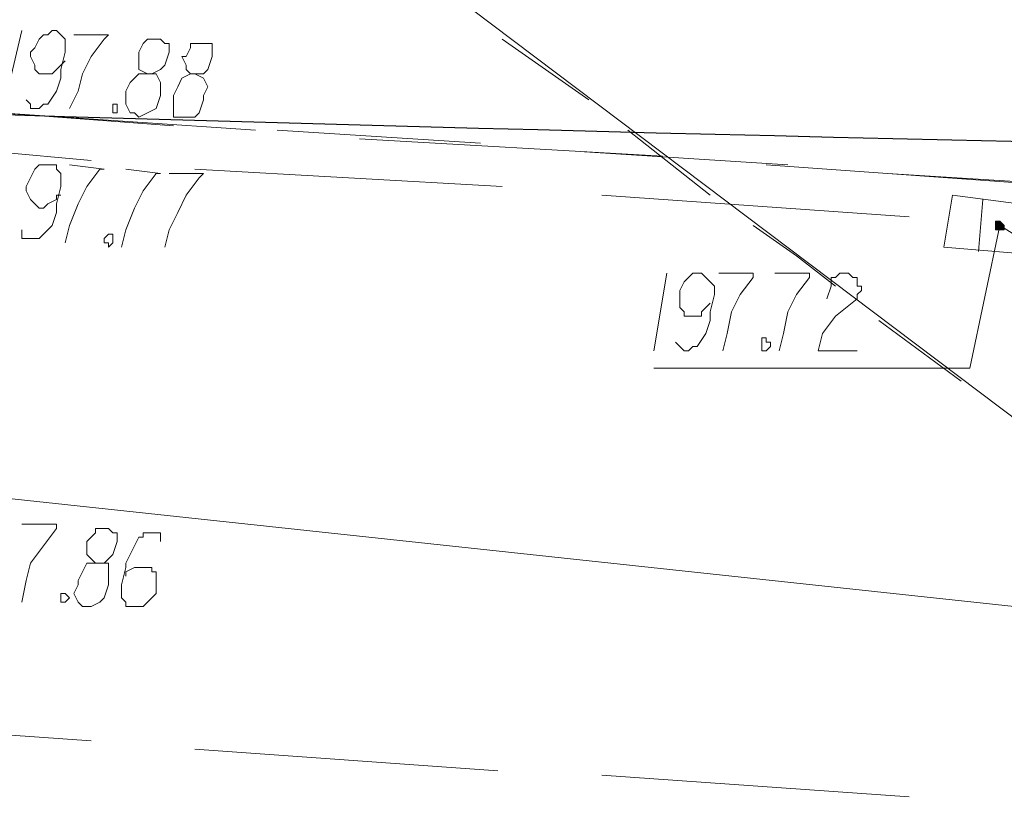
# Model space of a CAD drawing. Header units: metres. Extents: x 7431553 to 7432401, y 5544342 to 5544539.
# Tile 149 of 180: x 7432177.89 to 7432187.52, y 5544505.16 to 5544512.8. Entities that reach past the tile are written whole.
import ezdxf

# ---------------------------------------------------------------- set-up
doc = ezdxf.new("R2010")
doc.units = ezdxf.units.M
doc.header["$MEASUREMENT"] = 0
doc.layers.add('BG-PR90-PB-PZT-PZT01_2026_04_14$0$MAPA DCP', color=7, linetype='Continuous', lineweight=0)
doc.layers.add('PRIMETECH_XREF', color=7, linetype='Continuous', lineweight=5)

# ---------------------------------------------------------------- blocks, each defined once
blk = doc.blocks.new('BG-PR90-PB-PZT-PZT01_2026_04_14$0$Naddrwiną2025_v2klauzulap')
at = {"layer": 'BG-PR90-PB-PZT-PZT01_2026_04_14$0$MAPA DCP', "linetype": 'Continuous', "lineweight": 0, "true_color": 0x9a3300, "transparency": 33554559}
blk.add_hatch(color=24, dxfattribs=at).paths.add_polyline_path([(7431651.5495, 5544601.6431), (7431651.5918, 5544601.6431), (7431651.5918, 5544601.6431), (7431651.5918, 5544601.6431), (7431651.5918, 5544601.6431), (7431651.5918, 5544601.6854), (7431651.5918, 5544601.6854), (7431651.5918, 5544601.6854), (7431651.5918, 5544601.6854), (7431651.5918, 5544601.7277), (7431651.5918, 5544601.7277), (7431651.5918, 5544601.7277), (7431651.5495, 5544601.7277), (7431651.5495, 5544601.7277), (7431651.5495, 5544601.7277), (7431651.5495, 5544601.7277), (7431651.5072, 5544601.6854), (7431651.5072, 5544601.6854), (7431651.5072, 5544601.6854), (7431651.5072, 5544601.6854), (7431651.5072, 5544601.6431)])
at = {"layer": 'BG-PR90-PB-PZT-PZT01_2026_04_14$0$MAPA DCP', "linetype": 'Continuous', "lineweight": 18, "transparency": 33554687}
for points in [[(7431647.7818, 5544690.3737), (7431650.8298, 5544686.9871), (7431669.8375, 5544671.0274), (7431674.7058, 5544669.4187), (7431674.0708, 5544660.4441), (7431673.8592, 5544657.3114), (7431673.1818, 5544646.7281), (7431669.7952, 5544596.8594), (7431670.7265, 5544580.5187), (7431669.5412, 5544576.5817), (7431663.7838, 5544577.7247), (7431638.9765, 5544582.6354), (7431654.8938, 5544603.7597), (7431656.0368, 5544608.7127), (7431647.1468, 5544632.1654), (7431642.4902, 5544637.7111), (7431645.9192, 5544688.4264), (7431646.0462, 5544690.5854)], [(7431651.1685, 5544602.6168), (7431651.0415, 5544600.5847)], [(7431651.1685, 5544602.3628), (7431650.9568, 5544599.3994)], [(7431651.2532, 5544597.7908), (7431651.4648, 5544600.7964)], [(7431650.9568, 5544599.6111), (7431650.8298, 5544597.6214)], [(7431650.8722, 5544598.3834), (7431650.7028, 5544595.4201)], [(7431650.9992, 5544593.8114), (7431651.1685, 5544596.8171)], [(7431650.7452, 5544596.6054), (7431650.6182, 5544594.6157)], [(7431650.6182, 5544594.4041), (7431650.4488, 5544591.9064), (7431650.4065, 5544591.3984)], [(7431650.5758, 5544593.5998), (7431650.4488, 5544591.9064), (7431650.4065, 5544591.6101)], [(7431650.7028, 5544589.8321), (7431650.8298, 5544591.8641), (7431650.9145, 5544592.7954)]]:
    blk.add_lwpolyline(points, dxfattribs=at)
at = {"layer": 'BG-PR90-PB-PZT-PZT01_2026_04_14$0$MAPA DCP', "color": 24, "linetype": 'Continuous', "lineweight": 18, "true_color": 0x9a3300, "transparency": 33554687}
for points in [[(7431660.7782, 5544688.3841), (7431658.4922, 5544639.3621), (7431656.0368, 5544608.9244), (7431653.9202, 5544589.1971)], [(7431651.5495, 5544601.6854), (7431656.0368, 5544608.9244)], [(7431651.5495, 5544601.6854), (7431652.9465, 5544601.3891), (7431652.9465, 5544598.2987)], [(7431651.8035, 5544601.4738), (7431651.2955, 5544601.5161)], [(7431656.9258, 5544597.7908), (7431657.1375, 5544600.7964)], [(7431656.6718, 5544593.8114), (7431656.8835, 5544596.7748)], [(7431656.3755, 5544589.7897), (7431656.5872, 5544592.7954)]]:
    blk.add_lwpolyline(points, dxfattribs=at)
at = {"layer": 'BG-PR90-PB-PZT-PZT01_2026_04_14$0$MAPA DCP', "linetype": 'Continuous', "lineweight": 18, "transparency": 33554687}
blk.add_lwpolyline([(7431638.9765, 5544582.6354), (7431646.0462, 5544616.4174), (7431647.1468, 5544632.1654), (7431656.0368, 5544608.7128), (7431654.8938, 5544603.7597)], close=True, dxfattribs=at)
at = {"layer": 'BG-PR90-PB-PZT-PZT01_2026_04_14$0$MAPA DCP', "color": 24, "linetype": 'Continuous', "lineweight": 18, "true_color": 0x9a3300, "transparency": 33554687}
blk.add_lwpolyline([(7431651.8458, 5544602.1511), (7431651.7612, 5544601.1351), (7431651.2532, 5544601.2197), (7431651.3802, 5544602.1934)], close=True, dxfattribs=at)
at = {"layer": 'BG-PR90-PB-PZT-PZT01_2026_04_14$0$MAPA DCP', "color": 24, "linetype": 'Continuous', "lineweight": 0, "true_color": 0x9a3300, "transparency": 33554687}
blk.add_lwpolyline([(7431651.5495, 5544601.6431), (7431651.5918, 5544601.6431), (7431651.5918, 5544601.6431), (7431651.5918, 5544601.6431), (7431651.5918, 5544601.6431), (7431651.5918, 5544601.6854), (7431651.5918, 5544601.6854), (7431651.5918, 5544601.6854), (7431651.5918, 5544601.6854), (7431651.5918, 5544601.7277), (7431651.5918, 5544601.7277), (7431651.5918, 5544601.7277), (7431651.5495, 5544601.7277), (7431651.5495, 5544601.7277), (7431651.5495, 5544601.7277), (7431651.5495, 5544601.7277), (7431651.5072, 5544601.6854), (7431651.5072, 5544601.6854), (7431651.5072, 5544601.6854), (7431651.5072, 5544601.6854), (7431651.5072, 5544601.6431), (7431651.5495, 5544601.6431), (7431651.5495, 5544601.6431)], close=True, dxfattribs=at)
at = {"layer": 'BG-PR90-PB-PZT-PZT01_2026_04_14$0$MAPA DCP', "color": 94, "linetype": 'Continuous', "lineweight": 18, "true_color": 0x009a00, "transparency": 33554687}
for points in [[(7431652.4808, 5544600.5001), (7431653.0735, 5544601.3044)], [(7431651.5495, 5544599.2724), (7431651.8458, 5544599.6958), (7431652.1422, 5544600.0767)], [(7431650.6182, 5544598.0448), (7431651.2532, 5544598.8491)], [(7431649.7292, 5544596.8171), (7431650.0255, 5544597.2404), (7431650.3218, 5544597.6637)]]:
    blk.add_lwpolyline(points, dxfattribs=at)
at = {"layer": 'BG-PR90-PB-PZT-PZT01_2026_04_14$0$MAPA DCP', "color": 24, "linetype": 'Continuous', "lineweight": 9, "true_color": 0x9a3300, "transparency": 33554687}
for points in [[(7431652.2692, 5544599.9921), (7431652.1422, 5544600.0344), (7431652.0575, 5544600.0344), (7431652.0575, 5544600.0767), (7431652.0152, 5544600.1191), (7431652.0152, 5544600.1614), (7431652.0152, 5544600.2038), (7431652.0575, 5544600.2461), (7431652.0575, 5544600.2884), (7431652.0998, 5544600.2884), (7431652.1422, 5544600.2884), (7431652.1422, 5544600.3307), (7431652.1845, 5544600.3307), (7431652.2268, 5544600.2884), (7431652.2692, 5544600.2884), (7431652.4385, 5544600.0767), (7431652.6078, 5544599.9498), (7431652.7772, 5544599.9074), (7431652.7772, 5544600.2884)], [(7431652.0152, 5544599.4841), (7431652.0152, 5544599.8227), (7431652.0575, 5544599.8227), (7431652.2268, 5544599.6958), (7431652.3962, 5544599.6111), (7431652.6078, 5544599.5687), (7431652.7772, 5544599.5264)], [(7431652.0152, 5544598.9338), (7431652.0152, 5544599.2724), (7431652.0575, 5544599.2724), (7431652.2268, 5544599.1454), (7431652.3962, 5544599.0607), (7431652.6078, 5544599.0184), (7431652.7772, 5544598.9761)], [(7431652.6925, 5544598.5104), (7431652.7348, 5544598.5527), (7431652.7772, 5544598.5951), (7431652.7772, 5544598.6374), (7431652.7348, 5544598.6797), (7431652.7348, 5544598.7221), (7431652.6078, 5544598.8067), (7431652.4808, 5544598.8491), (7431652.3962, 5544598.8491), (7431652.2268, 5544598.8914), (7431652.1422, 5544598.8914), (7431652.0998, 5544598.8491), (7431652.0575, 5544598.8067), (7431652.0152, 5544598.7644), (7431652.0152, 5544598.7221), (7431652.0152, 5544598.6797), (7431652.0575, 5544598.6374), (7431652.0998, 5544598.5951), (7431652.1845, 5544598.5527), (7431652.2268, 5544598.5527), (7431652.2692, 5544598.5527), (7431652.3538, 5544598.5527), (7431652.3962, 5544598.5951), (7431652.4385, 5544598.5951), (7431652.4385, 5544598.6797), (7431652.4385, 5544598.7644), (7431652.3962, 5544598.7644), (7431652.3538, 5544598.8067), (7431652.3115, 5544598.8491)], [(7431652.0152, 5544598.4257), (7431652.7772, 5544598.2988)]]:
    blk.add_lwpolyline(points, dxfattribs=at)
blk.add_lwpolyline([(7431652.6502, 5544599.3571), (7431652.6502, 5544599.3994), (7431652.6925, 5544599.3994), (7431652.6925, 5544599.4418), (7431652.7348, 5544599.4418), (7431652.7772, 5544599.3994), (7431652.7772, 5544599.3571), (7431652.7348, 5544599.3571), (7431652.6925, 5544599.3571)], close=True, dxfattribs=at)
at = {"layer": 'BG-PR90-PB-PZT-PZT01_2026_04_14$0$MAPA DCP', "linetype": 'Continuous', "lineweight": 9, "transparency": 33554687}
for points in [[(7431650.0678, 5544593.7691), (7431650.0678, 5544593.8961), (7431650.0255, 5544593.9384), (7431649.8985, 5544593.9807), (7431649.8138, 5544593.9807), (7431649.7715, 5544593.9807), (7431649.7715, 5544593.8961), (7431649.7715, 5544593.8537), (7431649.7715, 5544593.7691), (7431649.8138, 5544593.7691), (7431649.8985, 5544593.7267), (7431649.8985, 5544593.6844), (7431649.9832, 5544593.7267), (7431650.0255, 5544593.7267), (7431650.0678, 5544593.7691), (7431650.1102, 5544593.6844), (7431650.1948, 5544593.6421), (7431650.2795, 5544593.5997), (7431650.4065, 5544593.5997), (7431650.4912, 5544593.5997), (7431650.4912, 5544593.6844), (7431650.4912, 5544593.7267), (7431650.4912, 5544593.8114), (7431650.4488, 5544593.8537), (7431650.3218, 5544593.8961), (7431650.2795, 5544593.8961), (7431650.1948, 5544593.9384), (7431650.1102, 5544593.8961), (7431650.0678, 5544593.8114)], [(7431651.0415, 5544593.5574), (7431651.0415, 5544593.8961), (7431651.0838, 5544593.8538), (7431651.2532, 5544593.7268), (7431651.4225, 5544593.6421), (7431651.5918, 5544593.5574), (7431651.7612, 5544593.5151)], [(7431650.0678, 5544593.3458), (7431650.0678, 5544593.3881), (7431650.0255, 5544593.4727), (7431649.9832, 5544593.5151), (7431649.8562, 5544593.5574), (7431649.7715, 5544593.5574), (7431649.7715, 5544593.5151), (7431649.7292, 5544593.4727), (7431649.7292, 5544593.4304), (7431649.7292, 5544593.3458), (7431649.7715, 5544593.3034), (7431649.8562, 5544593.2611), (7431649.8985, 5544593.2611), (7431649.9832, 5544593.2611), (7431650.0255, 5544593.2611), (7431650.0678, 5544593.3458), (7431650.0678, 5544593.2611), (7431650.1525, 5544593.1764), (7431650.2372, 5544593.1341), (7431650.2795, 5544593.1341), (7431650.3642, 5544593.1341), (7431650.4488, 5544593.1764), (7431650.4488, 5544593.2188), (7431650.4912, 5544593.2611), (7431650.4488, 5544593.3458), (7431650.4065, 5544593.4304), (7431650.2795, 5544593.4727), (7431650.1525, 5544593.4727), (7431650.0678, 5544593.4304), (7431650.0678, 5544593.3881)], [(7431650.9992, 5544593.1341), (7431651.0415, 5544593.4727), (7431651.0415, 5544593.4304), (7431651.2108, 5544593.3034), (7431651.3802, 5544593.2187), (7431651.5918, 5544593.1341), (7431651.7612, 5544593.0918)], [(7431654.6398, 5544593.4727), (7431654.5552, 5544593.4727), (7431654.5552, 5544593.3034), (7431654.5975, 5544593.3034), (7431654.5975, 5544593.2611), (7431654.6822, 5544593.2187), (7431654.8515, 5544593.1341), (7431654.8938, 5544593.1341), (7431655.0632, 5544593.0918), (7431655.1478, 5544593.0918), (7431655.1902, 5544593.0918), (7431655.2325, 5544593.1341), (7431655.2748, 5544593.1341), (7431655.2748, 5544593.1764), (7431655.2748, 5544593.2611), (7431655.2748, 5544593.3034), (7431655.2325, 5544593.3458), (7431655.1478, 5544593.4304), (7431655.0632, 5544593.4304), (7431655.0208, 5544593.4304), (7431654.9362, 5544593.4304), (7431654.9362, 5544593.3881), (7431654.8938, 5544593.3881), (7431654.8938, 5544593.3034), (7431654.8938, 5544593.2187), (7431654.9362, 5544593.1341), (7431654.9785, 5544593.1341)], [(7431654.8515, 5544592.8378), (7431654.8515, 5544592.9224), (7431654.8092, 5544592.9647), (7431654.7668, 5544593.0071), (7431654.6398, 5544593.0494), (7431654.5552, 5544593.0494), (7431654.5552, 5544593.0071), (7431654.5128, 5544592.9647), (7431654.5128, 5544592.9224), (7431654.5128, 5544592.8378), (7431654.5552, 5544592.8378), (7431654.6398, 5544592.7531), (7431654.6822, 5544592.7531), (7431654.7668, 5544592.7531), (7431654.8092, 5544592.7954), (7431654.8515, 5544592.8378), (7431654.8515, 5544592.7531), (7431654.9362, 5544592.7108), (7431655.0208, 5544592.6684), (7431655.0632, 5544592.6684), (7431655.1478, 5544592.6261), (7431655.2325, 5544592.6684), (7431655.2748, 5544592.7108), (7431655.2748, 5544592.7954), (7431655.2325, 5544592.8801), (7431655.1902, 5544592.9224), (7431655.0632, 5544592.9647), (7431654.9362, 5544592.9647), (7431654.8515, 5544592.9647), (7431654.8515, 5544592.8801)], [(7431649.6868, 5544592.6261), (7431649.6868, 5544592.9647), (7431649.7292, 5544592.9224), (7431649.8985, 5544592.7954), (7431650.0679, 5544592.7107), (7431650.2372, 5544592.6684), (7431650.4065, 5544592.5838)], [(7431650.9568, 5544592.5838), (7431650.9992, 5544592.9224), (7431650.9992, 5544592.8801), (7431651.1685, 5544592.7531), (7431651.3378, 5544592.6684), (7431651.5495, 5544592.5838), (7431651.7188, 5544592.5414)], [(7431650.3218, 5544592.1604), (7431650.3642, 5544592.2027), (7431650.4065, 5544592.2027), (7431650.4065, 5544592.2874), (7431650.3642, 5544592.3297), (7431650.3642, 5544592.3721), (7431650.2372, 5544592.4567), (7431650.1102, 5544592.4991), (7431650.0255, 5544592.4991), (7431649.8562, 5544592.5414), (7431649.7715, 5544592.5414), (7431649.7292, 5544592.5414), (7431649.6868, 5544592.4991), (7431649.6445, 5544592.4567), (7431649.6445, 5544592.4144), (7431649.6868, 5544592.3721), (7431649.6868, 5544592.3297), (7431649.7292, 5544592.2874), (7431649.8138, 5544592.2451), (7431649.8562, 5544592.2027), (7431649.8985, 5544592.2027), (7431649.9832, 5544592.2451), (7431650.0255, 5544592.2451), (7431650.0678, 5544592.2874), (7431650.0678, 5544592.3297), (7431650.0678, 5544592.3721), (7431650.0678, 5544592.4144), (7431650.0255, 5544592.4567), (7431649.9832, 5544592.4991), (7431649.9408, 5544592.5414)], [(7431651.5918, 5544592.1181), (7431651.6765, 5544592.1181), (7431651.6765, 5544592.2874), (7431651.6342, 5544592.3297), (7431651.5495, 5544592.4144), (7431651.4225, 5544592.4567), (7431651.3378, 5544592.4567), (7431651.1685, 5544592.4991), (7431651.0838, 5544592.4991), (7431651.0415, 5544592.4991), (7431650.9992, 5544592.4567), (7431650.9568, 5544592.4567), (7431650.9568, 5544592.4144), (7431650.9568, 5544592.3721), (7431650.9568, 5544592.3297), (7431650.9568, 5544592.2874), (7431650.9992, 5544592.2451), (7431651.0838, 5544592.2027), (7431651.1685, 5544592.1604), (7431651.2108, 5544592.1604), (7431651.2955, 5544592.2027), (7431651.3378, 5544592.2451), (7431651.3802, 5544592.2874), (7431651.3802, 5544592.3297), (7431651.3378, 5544592.3721), (7431651.2955, 5544592.4567), (7431651.2532, 5544592.4567), (7431651.2532, 5544592.4991)], [(7431654.4705, 5544592.1181), (7431654.4705, 5544592.4567), (7431654.5128, 5544592.4567), (7431654.6822, 5544592.3297), (7431654.8515, 5544592.2027), (7431655.0208, 5544592.1604), (7431655.2325, 5544592.1181)], [(7431649.6445, 5544592.1181), (7431650.3642, 5544591.9487)]]:
    blk.add_lwpolyline(points, dxfattribs=at)
for points in [[(7431650.3642, 5544593.0071), (7431650.3642, 5544593.0494), (7431650.4488, 5544593.0494), (7431650.4488, 5544593.0071), (7431650.4065, 5544593.0071)], [(7431651.6342, 5544592.9647), (7431651.6342, 5544593.0071), (7431651.7188, 5544593.0071), (7431651.7612, 5544592.9647), (7431651.7188, 5544592.9647), (7431651.7188, 5544592.9224), (7431651.6765, 5544592.9224)], [(7431655.1478, 5544592.5414), (7431655.1902, 5544592.5838), (7431655.2325, 5544592.5414), (7431655.2325, 5544592.4991), (7431655.1902, 5544592.4991), (7431655.1478, 5544592.4991)]]:
    blk.add_lwpolyline(points, close=True, dxfattribs=at)
at = {"layer": 'BG-PR90-PB-PZT-PZT01_2026_04_14$0$MAPA DCP', "linetype": 'Continuous', "lineweight": 25, "transparency": 33554687}
blk.add_arc((7430389.2997, 5544630.1382), 1261.7448, 352.9028616, 359.6331099, dxfattribs=at)
blk = doc.blocks.new('BG-PR90-PB-PZT-PZT01_2026_04_14')
at = {"layer": 'BG-PR90-PB-PZT-PZT01_2026_04_14$0$MAPA DCP', "rotation": 270}
blk.add_blockref('BG-PR90-PB-PZT-PZT01_2026_04_14$0$Naddrwiną2025_v2klauzulap', (1887585.7883, 12976162.3402), dxfattribs=at)

msp = doc.modelspace()

# ---------------------------------------------------------------- block references
at = {"layer": 'PRIMETECH_XREF', "linetype": 'Continuous', "lineweight": 0, "rotation": 360}
msp.add_blockref('BG-PR90-PB-PZT-PZT01_2026_04_14', (0, 0), dxfattribs=at)

doc.saveas('drawing.dxf')
